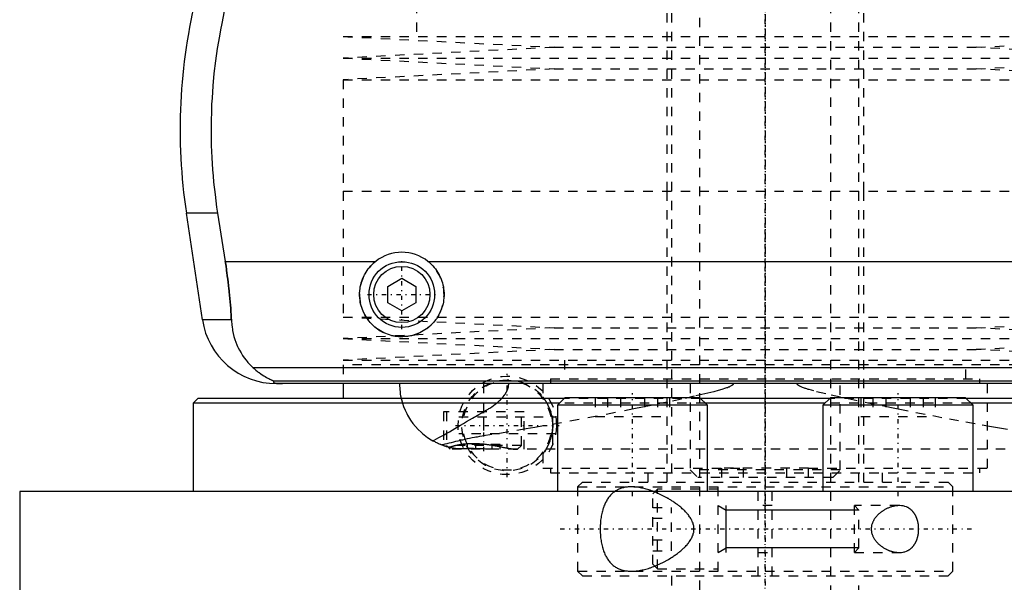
# Model space of a CAD drawing. Extents: x -90 to 90, y -319 to 827.
# Tile 3 of 9: x -80 to 25, y -21 to 39. Entities that reach past the tile are written whole.
import ezdxf

# ---------------------------------------------------------------- set-up
doc = ezdxf.new("R2010")
doc.units = 0
doc.linetypes.add('CENTER', pattern=[1.5, 0.45, -0.5, 0.05, -0.5])
doc.linetypes.add('DASHED', pattern=[2, 1, -1])
for name, color, linetype in [('AM_0', 7, 'CONTINUOUS'), ('AM_10', 7, 'CONTINUOUS'), ('AM_3', 7, 'DASHED'), ('AM_7', 7, 'CENTER')]:
    doc.layers.add(name, color=color, linetype=linetype)

msp = doc.modelspace()

# ---------------------------------------------------------------- linework, layer by layer
at = {"layer": 'AM_0', "color": 7, "linetype": 'CONTINUOUS'}
for p, q in [((-58.39, 18.16), (-61.72, 18.16)), ((-60.02, 6.81), (-61.72, 18.16)), ((-58.39, 18.16), (-57.58, 13.03)), ((-57.58, 13.03), (-41.54, 13.03)), ((-35.96, 13.03), (35.96, 13.03)), ((-40.25, 10.37), (-38.75, 11.23)), ((-38.75, 11.23), (-37.25, 10.37)), ((-40.25, 8.63), (-40.25, 10.37)), ((-37.25, 10.37), (-37.25, 8.63)), ((-38.75, 7.77), (-40.25, 8.63)), ((-37.25, 8.63), (-38.75, 7.77)), ((-56.93, 6.81), (-60.02, 6.81)), ((54.6, 1.69), (-54.6, 1.69)), ((52.38, 0.25), (-52.38, 0.25)), ((52.11, 0), (-52.11, 0)), ((-45, 0), (-45, -1.58)), ((-60.5, -1.58), (-61, -2.08)), ((-61, -2.08), (-61, -11.5)), ((-21.94, -2.08), (-61, -2.08)), ((-21.44, -1.58), (-60.5, -1.58)), ((-21.36, -1.5), (-22.16, -2.3)), ((-6.96, -1.5), (-21.36, -1.5)), ((-6.16, -2.3), (-6.96, -1.5)), ((6.88, -1.58), (-6.88, -1.58)), ((6.38, -2.08), (-6.38, -2.08)), ((6.96, -1.5), (6.16, -2.3)), ((21.36, -1.5), (6.96, -1.5)), ((22.16, -2.3), (21.36, -1.5)), ((60.5, -1.58), (21.44, -1.58)), ((61, -2.08), (21.94, -2.08)), ((-22.16, -2.3), (-22.16, -11.5)), ((-6.16, -2.3), (-22.16, -2.3)), ((-6.16, -11.5), (-6.16, -2.3)), ((6.16, -2.3), (6.16, -11.5)), ((22.16, -2.3), (6.16, -2.3)), ((22.16, -11.5), (22.16, -2.3)), ((-79.5, -11.5), (-79.5, -28.2)), ((79.5, -11.5), (-79.5, -11.5))]:
    msp.add_line(p, q, dxfattribs=at)
for points in [[(-57.2, 41.62, 0), (-57.37, 40.98, 0), (-57.68, 39.69, 0), (-57.96, 38.38, 0), (-58.09, 37.72, 0), (-58.21, 37.05, 0), (-58.43, 35.73, 0), (-58.62, 34.4, 0), (-58.78, 33.07, 0), (-58.9, 31.75, 0), (-58.99, 30.44, 0), (-59.03, 29.79, 0), (-59.06, 29.15, 0), (-59.09, 27.88, 0), (-59.09, 26.64, 0), (-59.07, 25.38, 0), (-59.02, 24.1, 0), (-58.94, 22.8, 0), (-58.88, 22.14, 0), (-58.82, 21.48, 0), (-58.67, 20.16, 0), (-58.5, 18.82, 0), (-58.39, 18.16, 0)], [(-57.58, 13.03, 0), (-57.55, 12.86, 0), (-57.5, 12.52, 0), (-57.45, 12.18, 0), (-57.43, 12.01, 0), (-57.4, 11.84, 0), (-57.36, 11.5, 0), (-57.31, 11.15, 0), (-57.27, 10.81, 0), (-57.23, 10.46, 0), (-57.19, 10.12, 0), (-57.17, 9.94, 0), (-57.15, 9.77, 0), (-57.12, 9.42, 0), (-57.09, 9.07, 0), (-57.06, 8.72, 0), (-57.03, 8.37, 0), (-57, 8.03, 0), (-56.99, 7.85, 0), (-56.98, 7.68, 0), (-56.96, 7.33, 0), (-56.94, 6.99, 0), (-56.93, 6.81, 0)], [(-35.96, 13.03, 0), (-35.88, 12.97, 0), (-35.73, 12.83, 0), (-35.58, 12.69, 0), (-35.51, 12.62, 0), (-35.44, 12.55, 0), (-35.3, 12.39, 0), (-35.17, 12.23, 0), (-35.05, 12.06, 0), (-34.93, 11.89, 0), (-34.83, 11.7, 0), (-34.78, 11.61, 0), (-34.73, 11.52, 0), (-34.64, 11.32, 0), (-34.55, 11.13, 0), (-34.48, 10.93, 0), (-34.42, 10.73, 0), (-34.37, 10.52, 0), (-34.35, 10.42, 0), (-34.32, 10.32, 0), (-34.29, 10.11, 0), (-34.27, 9.91, 0), (-34.26, 9.81, 0), (-34.25, 9.71, 0), (-34.25, 9.51, 0), (-34.25, 9.31, 0), (-34.26, 9.21, 0), (-34.27, 9.11, 0), (-34.29, 8.91, 0), (-34.32, 8.7, 0), (-34.36, 8.5, 0), (-34.41, 8.3, 0), (-34.47, 8.1, 0), (-34.51, 8.01, 0), (-34.54, 7.91, 0), (-34.62, 7.72, 0), (-34.7, 7.53, 0), (-34.8, 7.34, 0), (-34.9, 7.17, 0), (-35.01, 6.99, 0), (-35.07, 6.91, 0), (-35.13, 6.83, 0), (-35.25, 6.67, 0), (-35.38, 6.52, 0), (-35.52, 6.37, 0), (-35.66, 6.23, 0), (-35.8, 6.1, 0), (-35.88, 6.03, 0), (-35.96, 5.97, 0), (-36.12, 5.85, 0), (-36.29, 5.73, 0), (-36.47, 5.62, 0), (-36.65, 5.52, 0), (-36.83, 5.43, 0), (-36.93, 5.38, 0), (-37.03, 5.34, 0), (-37.22, 5.27, 0), (-37.42, 5.2, 0), (-37.63, 5.14, 0), (-37.83, 5.1, 0), (-38.04, 5.06, 0), (-38.14, 5.04, 0), (-38.24, 5.03, 0), (-38.45, 5.01, 0), (-38.65, 5, 0), (-38.75, 5, 0), (-38.85, 5, 0), (-39.05, 5.01, 0), (-39.26, 5.03, 0), (-39.36, 5.04, 0), (-39.46, 5.06, 0), (-39.67, 5.1, 0), (-39.87, 5.14, 0), (-40.08, 5.2, 0), (-40.28, 5.27, 0), (-40.47, 5.34, 0), (-40.57, 5.38, 0), (-40.67, 5.43, 0), (-40.85, 5.52, 0), (-41.03, 5.62, 0), (-41.21, 5.73, 0), (-41.38, 5.85, 0), (-41.54, 5.97, 0), (-41.62, 6.03, 0), (-41.7, 6.1, 0), (-41.84, 6.23, 0), (-41.98, 6.37, 0), (-42.12, 6.52, 0), (-42.25, 6.67, 0), (-42.37, 6.83, 0), (-42.43, 6.91, 0), (-42.49, 6.99, 0), (-42.6, 7.17, 0), (-42.7, 7.34, 0), (-42.8, 7.53, 0), (-42.88, 7.72, 0), (-42.96, 7.91, 0), (-42.99, 8.01, 0), (-43.03, 8.1, 0), (-43.09, 8.3, 0), (-43.14, 8.5, 0), (-43.18, 8.7, 0), (-43.21, 8.91, 0), (-43.23, 9.11, 0), (-43.24, 9.21, 0), (-43.25, 9.31, 0), (-43.25, 9.51, 0), (-43.25, 9.71, 0), (-43.24, 9.81, 0), (-43.23, 9.91, 0), (-43.21, 10.11, 0), (-43.18, 10.32, 0), (-43.15, 10.42, 0), (-43.13, 10.52, 0), (-43.08, 10.73, 0), (-43.02, 10.93, 0), (-42.95, 11.13, 0), (-42.86, 11.32, 0), (-42.77, 11.52, 0), (-42.72, 11.61, 0), (-42.67, 11.7, 0), (-42.57, 11.89, 0), (-42.45, 12.06, 0), (-42.33, 12.23, 0), (-42.2, 12.39, 0), (-42.06, 12.55, 0), (-41.99, 12.62, 0), (-41.92, 12.69, 0), (-41.77, 12.83, 0), (-41.62, 12.97, 0), (-41.54, 13.03, 0)], [(-56.93, 6.81, 0), (-56.92, 6.65, 0), (-56.89, 6.32, 0), (-56.85, 5.99, 0), (-56.82, 5.83, 0), (-56.8, 5.66, 0), (-56.73, 5.34, 0), (-56.65, 5.03, 0), (-56.55, 4.72, 0), (-56.45, 4.42, 0), (-56.33, 4.12, 0), (-56.27, 3.97, 0), (-56.2, 3.83, 0), (-56.06, 3.55, 0), (-55.9, 3.27, 0), (-55.73, 3, 0), (-55.55, 2.74, 0), (-55.36, 2.49, 0), (-55.26, 2.37, 0), (-55.16, 2.25, 0), (-54.94, 2.02, 0), (-54.72, 1.8, 0), (-54.6, 1.69, 0)], [(-54.6, 1.69, 0), (-54.51, 1.61, 0), (-54.32, 1.45, 0), (-54.14, 1.31, 0), (-54.06, 1.24, 0), (-53.97, 1.17, 0), (-53.8, 1.05, 0), (-53.63, 0.94, 0), (-53.48, 0.84, 0), (-53.33, 0.75, 0), (-53.18, 0.67, 0), (-53.12, 0.63, 0), (-53.05, 0.59, 0), (-52.93, 0.53, 0), (-52.81, 0.48, 0), (-52.7, 0.42, 0), (-52.64, 0.4, 0), (-52.63, 0.39, 0), (-52.61, 0.38, 0), (-52.6, 0.38, 0), (-52.6, 0.37, 0), (-52.58, 0.37, 0), (-52.57, 0.36, 0), (-52.55, 0.35, 0), (-52.54, 0.35, 0), (-52.52, 0.34, 0), (-52.52, 0.34, 0), (-52.51, 0.33, 0), (-52.5, 0.33, 0), (-52.48, 0.32, 0), (-52.48, 0.32, 0), (-52.47, 0.32, 0), (-52.46, 0.31, 0), (-52.45, 0.31, 0), (-52.44, 0.3, 0), (-52.44, 0.3, 0), (-52.43, 0.3, 0), (-52.42, 0.29, 0), (-52.41, 0.29, 0), (-52.4, 0.28, 0), (-52.4, 0.28, 0), (-52.39, 0.28, 0), (-52.39, 0.28, 0), (-52.39, 0.27, 0), (-52.38, 0.27, 0), (-52.38, 0.27, 0), (-52.38, 0.26, 0), (-52.38, 0.26, 0), (-52.38, 0.26, 0), (-52.38, 0.26, 0), (-52.38, 0.26, 0), (-52.38, 0.25, 0), (-52.38, 0.25, 0)], [(-52.38, 0.25, 0), (-52.39, 0.25, 0), (-52.41, 0.23, 0), (-52.43, 0.22, 0), (-52.44, 0.21, 0), (-52.44, 0.2, 0), (-52.45, 0.19, 0), (-52.45, 0.17, 0), (-52.45, 0.16, 0), (-52.45, 0.14, 0), (-52.43, 0.13, 0), (-52.42, 0.12, 0), (-52.41, 0.11, 0), (-52.39, 0.1, 0), (-52.35, 0.08, 0), (-52.3, 0.07, 0), (-52.23, 0.05, 0), (-52.19, 0.04, 0), (-52.17, 0.04, 0), (-52.16, 0.04, 0), (-52.15, 0.04, 0), (-52.15, 0.04, 0), (-52.13, 0.04, 0), (-52.11, 0.03, 0), (-52.1, 0.03, 0), (-52.1, 0.03, 0), (-52.08, 0.03, 0), (-52.06, 0.03, 0), (-52.05, 0.03, 0), (-52.04, 0.02, 0), (-52.01, 0.02, 0), (-51.99, 0.02, 0), (-51.96, 0.02, 0), (-51.93, 0.01, 0), (-51.91, 0.01, 0), (-51.89, 0.01, 0), (-51.87, 0.01, 0), (-51.84, 0.01, 0), (-51.82, 0.01, 0), (-51.82, 0.01, 0), (-51.81, 0.01, 0), (-51.81, 0.01, 0), (-51.8, 0.01, 0), (-51.8, 0.01, 0), (-51.79, 0.01, 0), (-51.78, 0.01, 0), (-51.78, 0.01, 0), (-51.77, 0.01, 0), (-51.77, 0.01, 0), (-51.76, 0.01, 0), (-51.76, 0, 0), (-51.75, 0, 0), (-51.74, 0, 0), (-51.73, 0, 0), (-51.73, 0, 0), (-51.72, 0, 0), (-51.72, 0, 0), (-51.71, 0, 0), (-51.7, 0, 0), (-51.7, 0, 0), (-51.69, 0, 0), (-51.68, 0, 0), (-51.68, 0, 0), (-51.67, 0, 0), (-51.67, 0, 0), (-51.66, 0, 0), (-51.65, 0, 0), (-51.65, 0, 0), (-51.64, 0, 0), (-51.63, 0, 0), (-51.63, 0, 0), (-51.62, 0, 0), (-51.61, 0, 0), (-51.6, 0, 0), (-51.6, 0, 0), (-51.59, 0, 0), (-51.58, 0, 0), (-51.57, 0, 0), (-51.57, 0, 0), (-51.56, 0, 0), (-51.55, 0, 0), (-51.54, 0, 0), (-51.53, 0, 0), (-51.53, 0, 0), (-51.52, 0, 0), (-51.52, 0, 0), (-51.51, 0, 0), (-51.5, 0, 0), (-51.49, 0, 0)]]:
    msp.add_polyline3d(points, dxfattribs=at)
for radius in [3.5, 3]:
    msp.add_circle((-38.75, 9.5), radius, dxfattribs=at)
for centre, radius, start, end in [((-2.39, 27.06), 60, 165.9622, 188.533), ((-38.75, 9.5), 4.5, 51.7104, 128.2896), ((-52.11, 8), 8, 188.533, 270)]:
    msp.add_arc(centre, radius, start, end, dxfattribs=at)
at = {"layer": 'AM_10', "color": 7, "linetype": 'CONTINUOUS'}
for p, q in [((-5, -13), (-4.15, -13.49)), ((-4.15, -18), (-4.15, -13)), ((10, -13.49), (-4.15, -13.49)), ((-5, -18), (-4.15, -17.51)), ((10, -17.51), (-4.15, -17.51))]:
    msp.add_line(p, q, dxfattribs=at)
at = {"layer": 'AM_3', "color": 6, "linetype": 'DASHED'}
for p, q in [((-7, 479), (-7, -50.5)), ((7, -50.5), (7, 479)), ((-10, 463.5), (-10, -10.5)), ((10, -10.5), (10, 463.5)), ((-10.5, 51.5), (-10.5, 20.5)), ((10.5, 20.5), (10.5, 51.5)), ((-37.17, 40.5), (-37.17, 37)), ((-45, 37), (-22.5, 35.85)), ((-45, 37), (45, 37)), ((22.5, 35.85), (45, 37)), ((-22.5, 35.85), (-45, 34.7)), ((-22.5, 35.85), (22.5, 35.85)), ((45, 34.7), (22.5, 35.85)), ((-45, 34.7), (-22.5, 33.55)), ((-45, 34.7), (45, 34.7)), ((22.5, 33.55), (45, 34.7)), ((-22.5, 33.55), (-45, 32.4)), ((-22.5, 33.55), (22.5, 33.55)), ((45, 32.4), (22.5, 33.55)), ((-45, 32.4), (-45, 20.5)), ((-45, 32.4), (45, 32.4)), ((-45, 20.5), (45, 20.5)), ((-45, 20.5), (-45, 7.1)), ((-45, 20.5), (0, 20.5)), ((-10.5, 20.5), (-10.5, -10.5)), ((10.5, -10.5), (10.5, 20.5)), ((-45, 7.1), (-22.5, 5.95)), ((-45, 7.1), (45, 7.1)), ((22.5, 5.95), (45, 7.1)), ((-22.5, 5.95), (-45, 4.8)), ((-22.5, 5.95), (22.5, 5.95)), ((45, 4.8), (22.5, 5.95)), ((-45, 4.8), (-22.5, 3.65)), ((-45, 4.8), (45, 4.8)), ((22.5, 3.65), (45, 4.8)), ((-22.5, 3.65), (-45, 2.5)), ((-22.5, 3.65), (22.5, 3.65)), ((45, 2.5), (22.5, 3.65)), ((-45, 2.5), (45, 2.5)), ((-21.4, 2.5), (-21.4, 0.5)), ((21.4, 0.5), (21.4, 2.5)), ((45, 2), (-45, 2)), ((-45, 2), (-45, 0)), ((45, 2), (-45, 2)), ((-30.04, 0), (-30.04, -5.57)), ((-23.7, 0), (-23.7, -1.44)), ((-22.9, 0.5), (-22.9, 0)), ((-22.9, 0.5), (22.9, 0.5)), ((-8, 0), (-8, -9.2)), ((8, -9.2), (8, 0)), ((22.9, 0), (22.9, 0.5)), ((23.7, -9), (23.7, 0)), ((-6.38, -2.08), (-21.94, -2.08)), ((-6.88, -1.58), (-21.44, -1.58)), ((-18.12, -1.5), (-18.12, -3.5)), ((-16.83, -1.5), (-16.83, -3.5)), ((-15.44, -1.5), (-15.44, -3.5)), ((-12.87, -1.5), (-12.87, -3.5)), ((-11.48, -1.5), (-11.48, -3.5)), ((-10.19, -1.5), (-10.19, -3.5)), ((21.94, -2.08), (6.38, -2.08)), ((21.44, -1.58), (6.88, -1.58)), ((10.19, -1.5), (10.19, -3.5)), ((11.48, -1.5), (11.48, -3.5)), ((12.87, -1.5), (12.87, -3.5)), ((15.44, -1.5), (15.44, -3.5)), ((16.83, -1.5), (16.83, -3.5)), ((18.12, -1.5), (18.12, -3.5)), ((-34.3, -3), (-34.3, -6.61)), ((-25.7, -3), (-34.3, -3)), ((-34, -3), (-34, -6.6)), ((-26, -6.6), (-26, -3)), ((-25.7, -7), (-25.7, -3)), ((-22.64, -6.44), (-22.64, -2.46)), ((-32.67, -3.55), (-22.33, -3.55)), ((-18.12, -3.5), (-10.19, -3.5)), ((10.19, -3.5), (18.12, -3.5)), ((-22.33, -5.35), (-32.67, -5.35)), ((-34, -6.6), (-33.6, -7)), ((-26, -6.6), (-34, -6.6)), ((-33.72, -6.78), (-33.85, -6.75)), ((33.6, -7), (-33.6, -7)), ((-31.73, -7), (-31.73, -6.5)), ((-28.27, -6.5), (-31.73, -6.5)), ((-30.87, -7), (-30.87, -6.5)), ((-29.13, -7), (-29.13, -6.5)), ((-28.27, -7), (-28.27, -6.5)), ((-26.4, -7), (-26, -6.6)), ((-23.7, -7.46), (-23.7, -9)), ((-23.7, -9), (-2.31, -9)), ((-22.9, -9), (-22.9, -9.5)), ((-8, -9.2), (-7.2, -10)), ((8, -9.2), (-8, -9.2)), ((-4.62, -10), (-4.62, -9)), ((4.62, -9), (-4.62, -9)), ((-2.31, -10), (-2.31, -9)), ((2.31, -10), (2.31, -9)), ((4.62, -9), (23.7, -9)), ((4.62, -10), (4.62, -9)), ((7.2, -10), (8, -9.2)), ((22.9, -9.5), (22.9, -9)), ((-22.9, -9.5), (22.9, -9.5)), ((-12.5, -9.5), (-12.5, -10.5)), ((7.2, -10), (-7.2, -10)), ((12.5, -10.5), (12.5, -9.5)), ((-19.5, -10.5), (-20, -11)), ((-20, -11), (-20, -20)), ((-20, -11), (20, -11)), ((-19.5, -10.5), (19.5, -10.5)), ((-11.5, -11.25), (-12, -11.75)), ((-11.8, -11.55), (-11.92, -11.5)), ((-5, -11.25), (-11.5, -11.25)), ((-11.5, -19.75), (-11.5, -11.25)), ((-5, -20), (-5, -11)), ((-0.75, -20.5), (-0.75, -10.5)), ((0.75, -20.5), (0.75, -10.5)), ((20, -11), (19.5, -10.5)), ((20, -20), (20, -11)), ((-12, -19.25), (-12, -11.75)), ((-12, -13.19), (-10, -13.19)), ((-10, -17.81), (-10, -13.19)), ((0.75, -13), (-0.75, -13)), ((14.28, -13), (9.51, -13)), ((10, -13.49), (9.51, -13)), ((9.51, -18), (9.51, -13)), ((10, -17.51), (10, -13.49)), ((-12, -14.35), (-10, -14.35)), ((-12, -16.65), (-10, -16.65)), ((-12, -17.81), (-10, -17.81)), ((9.51, -18), (10, -17.51)), ((-0.75, -18), (0.75, -18)), ((9.51, -18), (14.28, -18)), ((-12, -19.25), (-11.5, -19.75)), ((-11.5, -19.75), (-5, -19.75)), ((-20, -20), (-19.5, -20.5)), ((-20, -20), (20, -20)), ((-19.5, -20.5), (19.5, -20.5)), ((-10, -20.5), (-10, -50.5)), ((10, -50.5), (10, -20.5)), ((19.5, -20.5), (20, -20))]:
    msp.add_line(p, q, dxfattribs=at)
for points in [[(-56.93, 6.81, 0), (-56.94, 6.99, 0), (-56.96, 7.33, 0), (-56.98, 7.68, 0), (-56.99, 7.85, 0), (-57, 8.03, 0), (-57.03, 8.37, 0), (-57.06, 8.72, 0), (-57.09, 9.07, 0), (-57.12, 9.42, 0), (-57.15, 9.77, 0), (-57.17, 9.94, 0), (-57.19, 10.12, 0), (-57.23, 10.46, 0), (-57.27, 10.81, 0), (-57.31, 11.15, 0), (-57.36, 11.5, 0), (-57.4, 11.84, 0), (-57.43, 12.01, 0), (-57.45, 12.18, 0), (-57.5, 12.52, 0), (-57.55, 12.86, 0), (-57.58, 13.03, 0)], [(-39, 0, 0), (-39, -0.18, 0), (-38.98, -0.56, 0), (-38.94, -0.93, 0), (-38.91, -1.12, 0), (-38.88, -1.31, 0), (-38.79, -1.69, 0), (-38.69, -2.07, 0), (-38.56, -2.45, 0), (-38.41, -2.82, 0), (-38.23, -3.19, 0), (-38.14, -3.37, 0), (-38.03, -3.55, 0), (-37.81, -3.9, 0), (-37.57, -4.24, 0), (-37.3, -4.57, 0), (-37.01, -4.89, 0), (-36.7, -5.19, 0), (-36.53, -5.33, 0), (-36.36, -5.47, 0), (-36.01, -5.74, 0), (-35.63, -5.98, 0), (-35.44, -6.1, 0)], [(-3.41, 0, 0), (-3.41, 0, 0), (-3.41, 0, 0), (-3.41, -0.01, 0), (-3.41, -0.01, 0), (-3.41, -0.01, 0), (-3.41, -0.01, 0), (-3.41, -0.01, 0), (-3.41, -0.01, 0), (-3.41, -0.02, 0), (-3.42, -0.02, 0), (-3.42, -0.02, 0), (-3.42, -0.02, 0), (-3.42, -0.02, 0), (-3.42, -0.02, 0), (-3.42, -0.03, 0), (-3.42, -0.03, 0), (-3.42, -0.03, 0), (-3.42, -0.03, 0), (-3.42, -0.03, 0), (-3.42, -0.03, 0), (-3.42, -0.04, 0), (-3.42, -0.04, 0), (-3.42, -0.04, 0), (-3.42, -0.04, 0), (-3.42, -0.04, 0), (-3.42, -0.04, 0), (-3.42, -0.04, 0), (-3.42, -0.04, 0), (-3.42, -0.05, 0), (-3.42, -0.05, 0), (-3.42, -0.05, 0), (-3.42, -0.05, 0), (-3.42, -0.05, 0), (-3.42, -0.05, 0), (-3.43, -0.06, 0), (-3.43, -0.06, 0), (-3.43, -0.06, 0), (-3.43, -0.08, 0), (-3.44, -0.09, 0), (-3.45, -0.1, 0), (-3.45, -0.1, 0), (-3.46, -0.11, 0), (-3.46, -0.12, 0), (-3.47, -0.13, 0), (-3.48, -0.13, 0), (-3.49, -0.14, 0), (-3.5, -0.15, 0), (-3.5, -0.16, 0), (-3.51, -0.16, 0), (-3.52, -0.17, 0), (-3.53, -0.18, 0), (-3.53, -0.18, 0), (-3.54, -0.19, 0), (-3.55, -0.19, 0), (-3.56, -0.2, 0), (-3.56, -0.2, 0), (-3.57, -0.21, 0), (-3.58, -0.21, 0), (-3.59, -0.22, 0), (-3.63, -0.24, 0), (-3.7, -0.28, 0), (-3.77, -0.32, 0), (-3.85, -0.36, 0), (-3.94, -0.39, 0), (-3.98, -0.41, 0), (-4.03, -0.43, 0), (-4.12, -0.46, 0), (-4.23, -0.5, 0), (-4.63, -0.63, 0), (-5.03, -0.74, 0), (-5.47, -0.86, 0), (-6.44, -1.09, 0), (-7.57, -1.35, 0), (-8.91, -1.65, 0), (-10.45, -1.97, 0), (-12.16, -2.32, 0), (-13.07, -2.51, 0), (-14.02, -2.7, 0), (-15.98, -3.08, 0), (-17.92, -3.46, 0), (-19.84, -3.82, 0), (-21.74, -4.17, 0), (-23.63, -4.51, 0), (-24.56, -4.67, 0), (-25.49, -4.83, 0), (-27.33, -5.14, 0), (-29.15, -5.43, 0), (-30.04, -5.57, 0)], [(-30.04, -3.01, 0), (-29.95, -2.95, 0), (-29.75, -2.84, 0), (-29.56, -2.72, 0), (-29.46, -2.66, 0), (-29.36, -2.6, 0), (-29.16, -2.46, 0), (-28.97, -2.33, 0), (-28.78, -2.18, 0), (-28.59, -2.04, 0), (-28.41, -1.88, 0), (-28.33, -1.8, 0), (-28.24, -1.72, 0), (-28.08, -1.56, 0), (-27.93, -1.39, 0), (-27.84, -1.28, 0), (-27.82, -1.25, 0), (-27.8, -1.22, 0), (-27.79, -1.2, 0), (-27.77, -1.19, 0), (-27.75, -1.16, 0), (-27.73, -1.12, 0), (-27.71, -1.09, 0), (-27.69, -1.06, 0), (-27.67, -1.02, 0), (-27.66, -1.01, 0), (-27.65, -0.99, 0), (-27.63, -0.96, 0), (-27.61, -0.92, 0), (-27.59, -0.89, 0), (-27.57, -0.85, 0), (-27.55, -0.82, 0), (-27.54, -0.8, 0), (-27.54, -0.78, 0), (-27.52, -0.75, 0), (-27.5, -0.71, 0), (-27.5, -0.69, 0), (-27.49, -0.68, 0), (-27.47, -0.64, 0), (-27.46, -0.6, 0), (-27.45, -0.58, 0), (-27.45, -0.56, 0), (-27.43, -0.53, 0), (-27.42, -0.49, 0), (-27.41, -0.45, 0), (-27.4, -0.41, 0), (-27.39, -0.37, 0), (-27.39, -0.35, 0), (-27.38, -0.34, 0), (-27.38, -0.3, 0), (-27.37, -0.26, 0), (-27.36, -0.22, 0), (-27.36, -0.18, 0), (-27.36, -0.14, 0), (-27.35, -0.12, 0), (-27.35, -0.1, 0), (-27.35, -0.06, 0), (-27.35, -0.02, 0), (-27.35, 0, 0)], [(25.84, -4.89, 0), (24.98, -4.75, 0), (24.12, -4.6, 0), (22.38, -4.29, 0), (20.62, -3.97, 0), (18.85, -3.63, 0), (17.06, -3.29, 0), (15.26, -2.94, 0), (14.36, -2.76, 0), (13.45, -2.58, 0), (11.63, -2.21, 0), (9.81, -1.84, 0), (8.01, -1.45, 0), (6.45, -1.1, 0), (5.17, -0.78, 0), (4.67, -0.64, 0), (4.59, -0.62, 0), (4.45, -0.57, 0), (4.32, -0.53, 0), (4.26, -0.51, 0), (4.2, -0.49, 0), (4.09, -0.45, 0), (3.99, -0.42, 0), (3.9, -0.38, 0), (3.82, -0.34, 0), (3.75, -0.31, 0), (3.72, -0.29, 0), (3.68, -0.28, 0), (3.63, -0.25, 0), (3.58, -0.21, 0), (3.55, -0.2, 0), (3.54, -0.19, 0), (3.54, -0.19, 0), (3.53, -0.18, 0), (3.53, -0.18, 0), (3.52, -0.18, 0), (3.52, -0.17, 0), (3.51, -0.16, 0), (3.51, -0.16, 0), (3.5, -0.15, 0), (3.5, -0.15, 0), (3.49, -0.15, 0), (3.49, -0.14, 0), (3.48, -0.14, 0), (3.48, -0.13, 0), (3.47, -0.13, 0), (3.47, -0.12, 0), (3.47, -0.12, 0), (3.47, -0.12, 0), (3.46, -0.11, 0), (3.46, -0.11, 0), (3.45, -0.11, 0), (3.45, -0.1, 0), (3.45, -0.1, 0), (3.45, -0.09, 0), (3.44, -0.09, 0), (3.44, -0.09, 0), (3.44, -0.08, 0), (3.44, -0.08, 0), (3.43, -0.07, 0), (3.43, -0.06, 0), (3.43, -0.06, 0), (3.43, -0.06, 0), (3.42, -0.05, 0), (3.42, -0.05, 0), (3.42, -0.04, 0), (3.42, -0.03, 0), (3.42, -0.03, 0), (3.42, -0.02, 0), (3.42, -0.02, 0), (3.42, -0.02, 0), (3.41, -0.01, 0), (3.41, 0, 0), (3.41, 0, 0)], [(-23.7, -7.46, 0), (-23.7, -7.46, 0), (-23.66, -7.41, 0), (-23.62, -7.36, 0), (-23.61, -7.34, 0), (-23.59, -7.32, 0), (-23.59, -7.31, 0), (-23.58, -7.3, 0), (-23.56, -7.28, 0), (-23.54, -7.26, 0), (-23.54, -7.24, 0), (-23.53, -7.23, 0), (-23.51, -7.2, 0), (-23.49, -7.17, 0), (-23.48, -7.16, 0), (-23.47, -7.14, 0), (-23.44, -7.11, 0), (-23.42, -7.07, 0), (-23.4, -7.04, 0), (-23.37, -7, 0), (-23.35, -6.96, 0), (-23.34, -6.94, 0), (-23.32, -6.91, 0), (-23.3, -6.87, 0), (-23.27, -6.82, 0), (-23.24, -6.77, 0), (-23.21, -6.72, 0), (-23.18, -6.66, 0), (-23.17, -6.64, 0), (-23.16, -6.61, 0), (-23.13, -6.55, 0), (-23.1, -6.48, 0), (-23.07, -6.42, 0), (-23.04, -6.35, 0), (-23.01, -6.27, 0), (-22.99, -6.24, 0), (-22.98, -6.2, 0), (-22.95, -6.12, 0), (-22.92, -6.03, 0), (-22.89, -5.94, 0), (-22.86, -5.85, 0), (-22.83, -5.75, 0), (-22.81, -5.69, 0), (-22.8, -5.64, 0), (-22.77, -5.52, 0), (-22.75, -5.45, 0), (-22.75, -5.43, 0), (-22.74, -5.4, 0), (-22.74, -5.39, 0), (-22.74, -5.38, 0), (-22.74, -5.36, 0), (-22.73, -5.34, 0), (-22.73, -5.32, 0), (-22.72, -5.29, 0), (-22.72, -5.27, 0), (-22.72, -5.26, 0), (-22.72, -5.25, 0), (-22.71, -5.23, 0), (-22.71, -5.2, 0), (-22.71, -5.18, 0), (-22.7, -5.16, 0), (-22.7, -5.13, 0), (-22.7, -5.12, 0), (-22.69, -5.11, 0), (-22.69, -5.08, 0), (-22.69, -5.06, 0), (-22.69, -5.04, 0), (-22.68, -5.01, 0), (-22.68, -4.99, 0), (-22.68, -4.98, 0), (-22.68, -4.96, 0), (-22.67, -4.94, 0), (-22.67, -4.91, 0), (-22.67, -4.9, 0), (-22.67, -4.89, 0), (-22.67, -4.86, 0), (-22.67, -4.84, 0), (-22.66, -4.83, 0), (-22.66, -4.81, 0), (-22.66, -4.79, 0), (-22.66, -4.76, 0), (-22.66, -4.74, 0), (-22.66, -4.71, 0), (-22.66, -4.69, 0), (-22.66, -4.68, 0), (-22.65, -4.66, 0), (-22.65, -4.64, 0), (-22.65, -4.61, 0), (-22.65, -4.59, 0), (-22.65, -4.56, 0), (-22.65, -4.54, 0), (-22.65, -4.53, 0), (-22.65, -4.51, 0), (-22.65, -4.49, 0), (-22.65, -4.46, 0), (-22.65, -4.45, 0), (-22.65, -4.44, 0), (-22.65, -4.41, 0), (-22.65, -4.39, 0), (-22.65, -4.37, 0), (-22.65, -4.36, 0), (-22.65, -4.34, 0), (-22.65, -4.31, 0), (-22.65, -4.29, 0), (-22.65, -4.26, 0), (-22.65, -4.24, 0), (-22.66, -4.22, 0), (-22.66, -4.21, 0), (-22.66, -4.19, 0), (-22.66, -4.16, 0), (-22.66, -4.14, 0), (-22.66, -4.11, 0), (-22.66, -4.09, 0), (-22.66, -4.07, 0), (-22.67, -4.06, 0), (-22.67, -4.04, 0), (-22.67, -4.01, 0), (-22.67, -4, 0), (-22.67, -3.99, 0), (-22.67, -3.96, 0), (-22.68, -3.94, 0), (-22.68, -3.92, 0), (-22.68, -3.91, 0), (-22.68, -3.89, 0), (-22.69, -3.86, 0), (-22.69, -3.84, 0), (-22.69, -3.82, 0), (-22.69, -3.79, 0), (-22.7, -3.78, 0), (-22.7, -3.77, 0), (-22.7, -3.74, 0), (-22.71, -3.72, 0), (-22.71, -3.7, 0), (-22.71, -3.67, 0), (-22.72, -3.65, 0), (-22.72, -3.64, 0), (-22.72, -3.63, 0), (-22.72, -3.61, 0), (-22.73, -3.58, 0), (-22.73, -3.56, 0), (-22.74, -3.54, 0), (-22.74, -3.52, 0), (-22.74, -3.51, 0), (-22.74, -3.5, 0), (-22.75, -3.47, 0), (-22.75, -3.45, 0), (-22.77, -3.38, 0), (-22.8, -3.26, 0), (-22.81, -3.21, 0), (-22.83, -3.15, 0), (-22.86, -3.05, 0), (-22.89, -2.96, 0), (-22.92, -2.87, 0), (-22.95, -2.78, 0), (-22.98, -2.7, 0), (-22.99, -2.66, 0), (-23.01, -2.63, 0), (-23.04, -2.55, 0), (-23.07, -2.48, 0), (-23.1, -2.42, 0), (-23.13, -2.35, 0), (-23.16, -2.29, 0), (-23.17, -2.26, 0), (-23.18, -2.24, 0), (-23.21, -2.18, 0), (-23.24, -2.13, 0), (-23.27, -2.08, 0), (-23.3, -2.03, 0), (-23.32, -1.99, 0), (-23.34, -1.96, 0), (-23.35, -1.94, 0), (-23.37, -1.9, 0), (-23.4, -1.86, 0), (-23.42, -1.83, 0), (-23.44, -1.79, 0), (-23.47, -1.76, 0), (-23.48, -1.74, 0), (-23.49, -1.73, 0), (-23.51, -1.7, 0), (-23.53, -1.67, 0), (-23.54, -1.66, 0), (-23.54, -1.64, 0), (-23.56, -1.62, 0), (-23.58, -1.6, 0), (-23.59, -1.59, 0), (-23.59, -1.58, 0), (-23.61, -1.56, 0), (-23.62, -1.54, 0), (-23.66, -1.49, 0), (-23.7, -1.44, 0), (-23.7, -1.44, 0)], [(-35.44, -6.1, 0), (-35.31, -6.03, 0), (-35.05, -5.89, 0), (-34.79, -5.75, 0), (-34.65, -5.68, 0), (-34.52, -5.6, 0), (-34.24, -5.44, 0), (-33.96, -5.28, 0), (-33.67, -5.12, 0), (-33.38, -4.95, 0), (-33.09, -4.78, 0), (-32.93, -4.69, 0), (-32.78, -4.6, 0), (-32.48, -4.42, 0), (-32.17, -4.24, 0), (-31.85, -4.05, 0), (-31.53, -3.86, 0), (-31.21, -3.68, 0), (-31.04, -3.58, 0), (-30.88, -3.49, 0), (-30.55, -3.29, 0), (-30.21, -3.1, 0), (-30.04, -3.01, 0)], [(-33.72, -6.78, 0), (-33.77, -6.77, 0), (-33.87, -6.75, 0), (-33.97, -6.72, 0), (-34.02, -6.7, 0), (-34.06, -6.69, 0), (-34.16, -6.66, 0), (-34.26, -6.63, 0), (-34.35, -6.59, 0), (-34.45, -6.56, 0), (-34.55, -6.52, 0), (-34.59, -6.5, 0), (-34.64, -6.48, 0), (-34.74, -6.44, 0), (-34.83, -6.4, 0), (-34.93, -6.36, 0), (-35.02, -6.31, 0), (-35.11, -6.27, 0), (-35.16, -6.25, 0), (-35.21, -6.22, 0), (-35.3, -6.17, 0), (-35.39, -6.12, 0), (-35.44, -6.1, 0)], [(-30.04, -5.57, 0), (-30.18, -5.6, 0), (-30.46, -5.64, 0), (-30.73, -5.69, 0), (-30.86, -5.71, 0), (-31, -5.74, 0), (-31.26, -5.79, 0), (-31.52, -5.84, 0), (-31.78, -5.9, 0), (-32.03, -5.95, 0), (-32.29, -6.01, 0), (-32.41, -6.04, 0), (-32.53, -6.07, 0), (-32.78, -6.12, 0), (-33.02, -6.18, 0), (-33.25, -6.24, 0), (-33.49, -6.3, 0), (-33.71, -6.35, 0), (-33.83, -6.38, 0), (-33.94, -6.41, 0), (-34.16, -6.46, 0), (-34.38, -6.52, 0), (-34.48, -6.54, 0)], [(-33.85, -6.75, 0), (-33.87, -6.74, 0), (-33.92, -6.73, 0), (-33.97, -6.72, 0), (-33.99, -6.71, 0), (-34.01, -6.71, 0), (-34.05, -6.69, 0), (-34.08, -6.68, 0), (-34.12, -6.67, 0), (-34.15, -6.66, 0), (-34.18, -6.65, 0), (-34.19, -6.65, 0), (-34.2, -6.65, 0), (-34.22, -6.64, 0), (-34.24, -6.63, 0), (-34.26, -6.63, 0), (-34.27, -6.62, 0), (-34.28, -6.62, 0), (-34.29, -6.62, 0), (-34.29, -6.61, 0), (-34.3, -6.61, 0), (-34.3, -6.61, 0), (-34.3, -6.61, 0)], [(-33.72, -6.78, 0), (-33.7, -6.78, 0), (-33.66, -6.76, 0), (-33.62, -6.75, 0), (-33.59, -6.74, 0), (-33.57, -6.74, 0), (-33.53, -6.72, 0), (-33.48, -6.71, 0), (-33.43, -6.69, 0), (-33.38, -6.68, 0), (-33.33, -6.66, 0), (-33.31, -6.66, 0), (-33.28, -6.65, 0), (-33.23, -6.63, 0), (-33.18, -6.62, 0), (-33.12, -6.61, 0), (-33.07, -6.59, 0), (-33.01, -6.58, 0), (-32.98, -6.57, 0), (-32.95, -6.56, 0), (-32.89, -6.55, 0), (-32.83, -6.54, 0), (-32.8, -6.53, 0), (-32.77, -6.53, 0), (-32.71, -6.51, 0), (-32.64, -6.5, 0), (-32.61, -6.49, 0), (-32.58, -6.49, 0), (-32.51, -6.48, 0), (-32.45, -6.47, 0), (-32.38, -6.46, 0), (-32.31, -6.45, 0), (-32.24, -6.44, 0), (-32.21, -6.43, 0), (-32.17, -6.43, 0), (-32.1, -6.42, 0), (-32.03, -6.41, 0), (-31.96, -6.41, 0), (-31.89, -6.4, 0), (-31.82, -6.39, 0), (-31.78, -6.39, 0), (-31.74, -6.39, 0), (-31.67, -6.38, 0), (-31.59, -6.38, 0), (-31.52, -6.37, 0), (-31.44, -6.37, 0), (-31.36, -6.37, 0), (-31.32, -6.37, 0), (-31.28, -6.37, 0), (-31.2, -6.37, 0), (-31.13, -6.37, 0), (-31.05, -6.37, 0), (-30.97, -6.37, 0), (-30.89, -6.37, 0), (-30.85, -6.37, 0), (-30.81, -6.37, 0), (-30.73, -6.38, 0), (-30.65, -6.38, 0), (-30.57, -6.39, 0), (-30.49, -6.39, 0), (-30.41, -6.4, 0), (-30.37, -6.4, 0), (-30.33, -6.4, 0), (-30.24, -6.41, 0), (-30.16, -6.42, 0), (-30.12, -6.42, 0), (-30.08, -6.43, 0), (-30, -6.43, 0), (-29.92, -6.44, 0), (-29.88, -6.45, 0), (-29.84, -6.45, 0), (-29.76, -6.46, 0), (-29.68, -6.47, 0), (-29.6, -6.49, 0), (-29.52, -6.5, 0), (-29.44, -6.51, 0), (-29.4, -6.52, 0), (-29.36, -6.52, 0), (-29.28, -6.53, 0), (-29.2, -6.55, 0), (-29.12, -6.56, 0), (-29.04, -6.57, 0), (-28.96, -6.59, 0), (-28.92, -6.59, 0), (-28.88, -6.6, 0), (-28.8, -6.62, 0), (-28.73, -6.63, 0), (-28.65, -6.64, 0), (-28.57, -6.66, 0), (-28.5, -6.67, 0), (-28.46, -6.68, 0), (-28.42, -6.69, 0), (-28.35, -6.7, 0), (-28.28, -6.72, 0), (-28.2, -6.73, 0), (-28.13, -6.75, 0), (-28.06, -6.76, 0), (-28.02, -6.77, 0), (-27.99, -6.77, 0), (-27.91, -6.79, 0), (-27.84, -6.8, 0), (-27.78, -6.82, 0), (-27.71, -6.83, 0), (-27.64, -6.84, 0), (-27.61, -6.85, 0), (-27.57, -6.85, 0), (-27.51, -6.87, 0), (-27.44, -6.88, 0), (-27.41, -6.88, 0), (-27.38, -6.89, 0), (-27.31, -6.9, 0), (-27.25, -6.91, 0), (-27.22, -6.92, 0), (-27.19, -6.92, 0), (-27.13, -6.93, 0), (-27.07, -6.94, 0), (-27.01, -6.95, 0), (-26.95, -6.96, 0), (-26.89, -6.96, 0), (-26.87, -6.97, 0), (-26.84, -6.97, 0), (-26.78, -6.98, 0), (-26.73, -6.98, 0), (-26.68, -6.99, 0), (-26.63, -6.99, 0), (-26.58, -7, 0), (-26.55, -7, 0), (-26.53, -7, 0), (-26.48, -7, 0), (-26.43, -7, 0), (-26.41, -7, 0)], [(-32.73, -6.96, 0), (-32.76, -6.96, 0), (-32.82, -6.95, 0), (-32.89, -6.94, 0), (-32.92, -6.94, 0), (-32.95, -6.94, 0), (-33.01, -6.93, 0), (-33.07, -6.92, 0), (-33.13, -6.91, 0), (-33.19, -6.9, 0), (-33.24, -6.89, 0), (-33.27, -6.88, 0), (-33.3, -6.88, 0), (-33.35, -6.87, 0), (-33.41, -6.86, 0), (-33.46, -6.85, 0), (-33.51, -6.84, 0), (-33.56, -6.82, 0), (-33.58, -6.82, 0), (-33.61, -6.81, 0), (-33.66, -6.8, 0), (-33.7, -6.79, 0), (-33.72, -6.78, 0)], [(-31.73, -6.93, 0), (-31.76, -6.93, 0), (-31.82, -6.94, 0), (-31.88, -6.94, 0), (-31.91, -6.94, 0), (-31.94, -6.94, 0), (-32, -6.94, 0), (-32.05, -6.94, 0), (-32.11, -6.94, 0), (-32.17, -6.94, 0), (-32.22, -6.94, 0), (-32.25, -6.94, 0), (-32.28, -6.95, 0), (-32.33, -6.95, 0), (-32.39, -6.95, 0), (-32.44, -6.95, 0), (-32.49, -6.95, 0), (-32.55, -6.95, 0), (-32.57, -6.96, 0), (-32.6, -6.96, 0), (-32.65, -6.96, 0), (-32.7, -6.96, 0), (-32.72, -6.96, 0)], [(-28.49, -7, 0), (-28.58, -7, 0), (-28.75, -7, 0), (-28.93, -7, 0), (-29.02, -6.99, 0), (-29.11, -6.99, 0), (-29.29, -6.99, 0), (-29.48, -6.98, 0), (-29.66, -6.97, 0), (-29.84, -6.97, 0), (-30.03, -6.96, 0), (-30.12, -6.96, 0), (-30.21, -6.95, 0), (-30.4, -6.95, 0), (-30.58, -6.94, 0), (-30.76, -6.94, 0), (-30.94, -6.94, 0), (-31.12, -6.93, 0), (-31.21, -6.93, 0), (-31.3, -6.93, 0), (-31.48, -6.93, 0), (-31.65, -6.93, 0), (-31.73, -6.93, 0)], [(-14.28, -11, 0), (-14.33, -11, 0), (-14.43, -11, 0), (-14.53, -11.01, 0), (-14.58, -11.01, 0), (-14.63, -11.01, 0), (-14.73, -11.03, 0), (-14.83, -11.04, 0), (-14.93, -11.05, 0), (-15.03, -11.07, 0), (-15.13, -11.09, 0), (-15.18, -11.11, 0), (-15.23, -11.12, 0), (-15.32, -11.15, 0), (-15.42, -11.18, 0), (-15.51, -11.21, 0), (-15.6, -11.25, 0), (-15.69, -11.29, 0), (-15.74, -11.32, 0), (-15.78, -11.34, 0), (-15.87, -11.39, 0), (-15.96, -11.44, 0), (-16, -11.47, 0), (-16.04, -11.5, 0), (-16.12, -11.56, 0), (-16.2, -11.62, 0), (-16.24, -11.65, 0), (-16.28, -11.68, 0), (-16.36, -11.75, 0), (-16.43, -11.83, 0), (-16.5, -11.9, 0), (-16.57, -11.98, 0), (-16.64, -12.06, 0), (-16.67, -12.11, 0), (-16.71, -12.15, 0), (-16.77, -12.24, 0), (-16.83, -12.33, 0), (-16.89, -12.42, 0), (-16.94, -12.52, 0), (-17, -12.62, 0), (-17.02, -12.68, 0), (-17.05, -12.73, 0), (-17.1, -12.84, 0), (-17.15, -12.95, 0), (-17.2, -13.07, 0), (-17.24, -13.19, 0), (-17.28, -13.32, 0), (-17.3, -13.38, 0), (-17.32, -13.45, 0), (-17.36, -13.58, 0), (-17.39, -13.71, 0), (-17.43, -13.85, 0), (-17.46, -13.99, 0), (-17.48, -14.13, 0), (-17.49, -14.2, 0), (-17.51, -14.27, 0), (-17.53, -14.41, 0), (-17.55, -14.56, 0), (-17.56, -14.7, 0), (-17.57, -14.85, 0), (-17.58, -14.99, 0), (-17.59, -15.07, 0), (-17.59, -15.14, 0), (-17.6, -15.28, 0), (-17.6, -15.43, 0), (-17.6, -15.5, 0), (-17.6, -15.57, 0), (-17.6, -15.72, 0), (-17.59, -15.86, 0), (-17.59, -15.93, 0), (-17.58, -16.01, 0), (-17.57, -16.15, 0), (-17.56, -16.3, 0), (-17.55, -16.44, 0), (-17.53, -16.59, 0), (-17.51, -16.73, 0), (-17.49, -16.8, 0), (-17.48, -16.87, 0), (-17.46, -17.01, 0), (-17.43, -17.15, 0), (-17.39, -17.29, 0), (-17.36, -17.42, 0), (-17.32, -17.55, 0), (-17.3, -17.62, 0), (-17.28, -17.68, 0), (-17.24, -17.81, 0), (-17.2, -17.93, 0), (-17.15, -18.05, 0), (-17.1, -18.16, 0), (-17.05, -18.27, 0), (-17.02, -18.32, 0), (-17, -18.38, 0), (-16.94, -18.48, 0), (-16.89, -18.58, 0), (-16.83, -18.67, 0), (-16.77, -18.76, 0), (-16.71, -18.85, 0), (-16.67, -18.89, 0), (-16.64, -18.94, 0), (-16.57, -19.02, 0), (-16.5, -19.1, 0), (-16.43, -19.17, 0), (-16.36, -19.25, 0), (-16.28, -19.32, 0), (-16.24, -19.35, 0), (-16.2, -19.38, 0), (-16.12, -19.44, 0), (-16.04, -19.5, 0), (-16, -19.53, 0), (-15.96, -19.56, 0), (-15.87, -19.61, 0), (-15.78, -19.66, 0), (-15.74, -19.68, 0), (-15.69, -19.71, 0), (-15.6, -19.75, 0), (-15.51, -19.79, 0), (-15.42, -19.82, 0), (-15.32, -19.85, 0), (-15.23, -19.88, 0), (-15.18, -19.89, 0), (-15.13, -19.91, 0), (-15.03, -19.93, 0), (-14.93, -19.95, 0), (-14.83, -19.96, 0), (-14.73, -19.97, 0), (-14.63, -19.99, 0), (-14.58, -19.99, 0), (-14.53, -19.99, 0), (-14.43, -20, 0), (-14.33, -20, 0), (-14.28, -20, 0)], [(-11.92, -11.5, 0), (-11.99, -11.47, 0), (-12.13, -11.42, 0), (-12.27, -11.37, 0), (-12.33, -11.35, 0), (-12.4, -11.33, 0), (-12.54, -11.29, 0), (-12.68, -11.25, 0), (-12.81, -11.21, 0), (-12.95, -11.17, 0), (-13.08, -11.14, 0), (-13.15, -11.13, 0), (-13.22, -11.12, 0), (-13.35, -11.09, 0), (-13.48, -11.07, 0), (-13.61, -11.05, 0), (-13.73, -11.03, 0), (-13.86, -11.02, 0), (-13.92, -11.01, 0), (-13.98, -11.01, 0), (-14.1, -11, 0), (-14.22, -11, 0), (-14.28, -11, 0)], [(-11.8, -19.45, 0), (-11.5, -19.33, 0), (-10.91, -19.05, 0), (-10.33, -18.74, 0), (-10.05, -18.57, 0), (-10, -18.54, 0), (-9.91, -18.48, 0), (-9.82, -18.42, 0), (-9.78, -18.39, 0), (-9.73, -18.36, 0), (-9.64, -18.3, 0), (-9.55, -18.24, 0), (-9.46, -18.17, 0), (-9.37, -18.11, 0), (-9.28, -18.04, 0), (-9.23, -18, 0), (-9.19, -17.97, 0), (-9.1, -17.89, 0), (-9.01, -17.82, 0), (-8.92, -17.75, 0), (-8.84, -17.67, 0), (-8.75, -17.59, 0), (-8.71, -17.55, 0), (-8.66, -17.51, 0), (-8.58, -17.43, 0), (-8.5, -17.35, 0), (-8.42, -17.26, 0), (-8.34, -17.17, 0), (-8.27, -17.09, 0), (-8.23, -17.04, 0), (-8.19, -17, 0), (-8.13, -16.9, 0), (-8.06, -16.81, 0), (-8, -16.72, 0), (-7.94, -16.62, 0), (-7.88, -16.52, 0), (-7.85, -16.48, 0), (-7.83, -16.43, 0), (-7.78, -16.32, 0), (-7.74, -16.22, 0), (-7.7, -16.12, 0), (-7.67, -16.01, 0), (-7.64, -15.9, 0), (-7.63, -15.85, 0), (-7.62, -15.79, 0), (-7.61, -15.68, 0), (-7.6, -15.56, 0), (-7.6, -15.5, 0), (-7.6, -15.44, 0), (-7.61, -15.32, 0), (-7.62, -15.21, 0), (-7.63, -15.15, 0), (-7.64, -15.1, 0), (-7.67, -14.99, 0), (-7.7, -14.88, 0), (-7.74, -14.78, 0), (-7.78, -14.68, 0), (-7.83, -14.57, 0), (-7.85, -14.52, 0), (-7.88, -14.48, 0), (-7.94, -14.38, 0), (-8, -14.28, 0), (-8.06, -14.19, 0), (-8.13, -14.1, 0), (-8.19, -14, 0), (-8.23, -13.96, 0), (-8.27, -13.91, 0), (-8.34, -13.83, 0), (-8.42, -13.74, 0), (-8.5, -13.65, 0), (-8.58, -13.57, 0), (-8.66, -13.49, 0), (-8.71, -13.45, 0), (-8.75, -13.41, 0), (-8.84, -13.33, 0), (-8.92, -13.25, 0), (-9.01, -13.18, 0), (-9.1, -13.11, 0), (-9.19, -13.03, 0), (-9.23, -13, 0), (-9.28, -12.96, 0), (-9.37, -12.89, 0), (-9.46, -12.83, 0), (-9.55, -12.76, 0), (-9.64, -12.7, 0), (-9.73, -12.64, 0), (-9.78, -12.61, 0), (-9.82, -12.58, 0), (-9.91, -12.52, 0), (-10, -12.46, 0), (-10.05, -12.43, 0), (-10.1, -12.4, 0), (-10.19, -12.34, 0), (-10.29, -12.29, 0), (-10.33, -12.26, 0), (-10.38, -12.23, 0), (-10.48, -12.18, 0), (-10.57, -12.13, 0), (-10.91, -11.95, 0), (-11.5, -11.67, 0), (-11.8, -11.55, 0)], [(14.28, -13, 0), (14.25, -13, 0), (14.19, -13, 0), (14.12, -13.01, 0), (14.09, -13.01, 0), (14.06, -13.01, 0), (13.99, -13.02, 0), (13.93, -13.03, 0), (13.86, -13.04, 0), (13.79, -13.05, 0), (13.72, -13.06, 0), (13.69, -13.07, 0), (13.65, -13.08, 0), (13.58, -13.09, 0), (13.52, -13.11, 0), (13.45, -13.13, 0), (13.38, -13.16, 0), (13.31, -13.18, 0), (13.27, -13.19, 0), (13.24, -13.21, 0), (13.17, -13.23, 0), (13.1, -13.26, 0), (13.06, -13.28, 0), (13.03, -13.29, 0), (12.96, -13.32, 0), (12.89, -13.36, 0), (12.86, -13.38, 0), (12.82, -13.39, 0), (12.76, -13.43, 0), (12.69, -13.47, 0), (12.62, -13.51, 0), (12.56, -13.55, 0), (12.49, -13.6, 0), (12.46, -13.62, 0), (12.43, -13.64, 0), (12.36, -13.69, 0), (12.3, -13.73, 0), (12.24, -13.78, 0), (12.18, -13.83, 0), (12.12, -13.88, 0), (12.09, -13.91, 0), (12.06, -13.94, 0), (12.01, -13.99, 0), (11.95, -14.05, 0), (11.89, -14.11, 0), (11.84, -14.18, 0), (11.78, -14.24, 0), (11.76, -14.28, 0), (11.73, -14.31, 0), (11.68, -14.38, 0), (11.63, -14.45, 0), (11.58, -14.53, 0), (11.54, -14.61, 0), (11.5, -14.68, 0), (11.48, -14.72, 0), (11.46, -14.76, 0), (11.43, -14.85, 0), (11.4, -14.93, 0), (11.37, -15.02, 0), (11.35, -15.1, 0), (11.33, -15.19, 0), (11.32, -15.23, 0), (11.32, -15.28, 0), (11.31, -15.37, 0), (11.3, -15.46, 0), (11.3, -15.5, 0), (11.3, -15.54, 0), (11.31, -15.63, 0), (11.32, -15.72, 0), (11.32, -15.77, 0), (11.33, -15.81, 0), (11.35, -15.9, 0), (11.37, -15.98, 0), (11.4, -16.07, 0), (11.43, -16.15, 0), (11.46, -16.24, 0), (11.48, -16.28, 0), (11.5, -16.32, 0), (11.54, -16.39, 0), (11.58, -16.47, 0), (11.63, -16.55, 0), (11.68, -16.62, 0), (11.73, -16.69, 0), (11.76, -16.72, 0), (11.78, -16.76, 0), (11.84, -16.82, 0), (11.89, -16.89, 0), (11.95, -16.95, 0), (12.01, -17.01, 0), (12.06, -17.06, 0), (12.09, -17.09, 0), (12.12, -17.12, 0), (12.18, -17.17, 0), (12.24, -17.22, 0), (12.3, -17.27, 0), (12.36, -17.31, 0), (12.43, -17.36, 0), (12.46, -17.38, 0), (12.49, -17.4, 0), (12.56, -17.45, 0), (12.62, -17.49, 0), (12.69, -17.53, 0), (12.76, -17.57, 0), (12.82, -17.61, 0), (12.86, -17.62, 0), (12.89, -17.64, 0), (12.96, -17.68, 0), (13.03, -17.71, 0), (13.06, -17.72, 0), (13.1, -17.74, 0), (13.17, -17.77, 0), (13.24, -17.79, 0), (13.27, -17.81, 0), (13.31, -17.82, 0), (13.38, -17.84, 0), (13.45, -17.87, 0), (13.52, -17.89, 0), (13.58, -17.91, 0), (13.65, -17.92, 0), (13.69, -17.93, 0), (13.72, -17.94, 0), (13.79, -17.95, 0), (13.86, -17.96, 0), (13.93, -17.97, 0), (13.99, -17.98, 0), (14.06, -17.99, 0), (14.09, -17.99, 0), (14.12, -17.99, 0), (14.19, -18, 0), (14.25, -18, 0), (14.28, -18, 0)], [(16.36, -15.5, 0), (16.36, -15.48, 0), (16.36, -15.44, 0), (16.36, -15.4, 0), (16.36, -15.38, 0), (16.36, -15.36, 0), (16.36, -15.32, 0), (16.36, -15.27, 0), (16.35, -15.23, 0), (16.35, -15.19, 0), (16.35, -15.15, 0), (16.34, -15.13, 0), (16.34, -15.11, 0), (16.34, -15.07, 0), (16.33, -15.03, 0), (16.33, -14.99, 0), (16.32, -14.95, 0), (16.31, -14.91, 0), (16.31, -14.88, 0), (16.31, -14.86, 0), (16.3, -14.82, 0), (16.29, -14.78, 0), (16.28, -14.76, 0), (16.28, -14.74, 0), (16.27, -14.7, 0), (16.26, -14.67, 0), (16.26, -14.65, 0), (16.25, -14.63, 0), (16.24, -14.59, 0), (16.23, -14.55, 0), (16.22, -14.51, 0), (16.21, -14.47, 0), (16.19, -14.44, 0), (16.19, -14.42, 0), (16.18, -14.4, 0), (16.17, -14.36, 0), (16.15, -14.33, 0), (16.14, -14.29, 0), (16.13, -14.26, 0), (16.11, -14.22, 0), (16.1, -14.21, 0), (16.1, -14.19, 0), (16.08, -14.15, 0), (16.06, -14.12, 0), (16.05, -14.09, 0), (16.03, -14.06, 0), (16.01, -14.03, 0), (16.01, -14.01, 0), (16, -14, 0), (15.98, -13.97, 0), (15.96, -13.94, 0), (15.94, -13.91, 0), (15.93, -13.88, 0), (15.91, -13.85, 0), (15.9, -13.84, 0), (15.89, -13.82, 0), (15.87, -13.8, 0), (15.85, -13.77, 0), (15.83, -13.75, 0), (15.81, -13.72, 0), (15.79, -13.69, 0), (15.78, -13.68, 0), (15.77, -13.67, 0), (15.75, -13.65, 0), (15.73, -13.62, 0), (15.72, -13.61, 0), (15.71, -13.6, 0), (15.69, -13.58, 0), (15.67, -13.55, 0), (15.66, -13.54, 0), (15.64, -13.53, 0), (15.62, -13.51, 0), (15.6, -13.49, 0), (15.58, -13.47, 0), (15.55, -13.45, 0), (15.53, -13.43, 0), (15.52, -13.42, 0), (15.51, -13.41, 0), (15.48, -13.39, 0), (15.46, -13.37, 0), (15.43, -13.35, 0), (15.41, -13.33, 0), (15.38, -13.32, 0), (15.37, -13.31, 0), (15.36, -13.3, 0), (15.33, -13.28, 0), (15.31, -13.27, 0), (15.28, -13.25, 0), (15.25, -13.24, 0), (15.23, -13.22, 0), (15.21, -13.22, 0), (15.2, -13.21, 0), (15.17, -13.2, 0), (15.15, -13.18, 0), (15.05, -13.14, 0), (14.88, -13.08, 0), (14.8, -13.06, 0), (14.71, -13.04, 0), (14.54, -13.01, 0), (14.37, -13, 0), (14.28, -13, 0)], [(14.28, -18, 0), (14.37, -18, 0), (14.54, -17.99, 0), (14.71, -17.96, 0), (14.8, -17.94, 0), (14.88, -17.92, 0), (15.05, -17.86, 0), (15.15, -17.82, 0), (15.17, -17.8, 0), (15.2, -17.79, 0), (15.21, -17.78, 0), (15.23, -17.78, 0), (15.25, -17.76, 0), (15.28, -17.75, 0), (15.31, -17.73, 0), (15.33, -17.72, 0), (15.36, -17.7, 0), (15.37, -17.69, 0), (15.38, -17.68, 0), (15.41, -17.67, 0), (15.43, -17.65, 0), (15.46, -17.63, 0), (15.48, -17.61, 0), (15.51, -17.59, 0), (15.52, -17.58, 0), (15.53, -17.57, 0), (15.55, -17.55, 0), (15.58, -17.53, 0), (15.6, -17.51, 0), (15.62, -17.49, 0), (15.64, -17.47, 0), (15.66, -17.46, 0), (15.67, -17.45, 0), (15.69, -17.42, 0), (15.71, -17.4, 0), (15.72, -17.39, 0), (15.73, -17.38, 0), (15.75, -17.35, 0), (15.77, -17.33, 0), (15.78, -17.32, 0), (15.79, -17.31, 0), (15.81, -17.28, 0), (15.83, -17.25, 0), (15.85, -17.23, 0), (15.87, -17.2, 0), (15.89, -17.18, 0), (15.9, -17.16, 0), (15.91, -17.15, 0), (15.93, -17.12, 0), (15.94, -17.09, 0), (15.96, -17.06, 0), (15.98, -17.03, 0), (16, -17, 0), (16.01, -16.99, 0), (16.01, -16.97, 0), (16.03, -16.94, 0), (16.05, -16.91, 0), (16.06, -16.88, 0), (16.08, -16.85, 0), (16.1, -16.81, 0), (16.1, -16.79, 0), (16.11, -16.78, 0), (16.13, -16.74, 0), (16.14, -16.71, 0), (16.15, -16.67, 0), (16.17, -16.64, 0), (16.18, -16.6, 0), (16.19, -16.58, 0), (16.19, -16.56, 0), (16.21, -16.53, 0), (16.22, -16.49, 0), (16.23, -16.45, 0), (16.24, -16.41, 0), (16.25, -16.37, 0), (16.26, -16.35, 0), (16.26, -16.33, 0), (16.27, -16.3, 0), (16.28, -16.26, 0), (16.28, -16.24, 0), (16.29, -16.22, 0), (16.3, -16.18, 0), (16.31, -16.14, 0), (16.31, -16.12, 0), (16.31, -16.09, 0), (16.32, -16.05, 0), (16.33, -16.01, 0), (16.33, -15.97, 0), (16.34, -15.93, 0), (16.34, -15.89, 0), (16.34, -15.87, 0), (16.35, -15.85, 0), (16.35, -15.81, 0), (16.35, -15.77, 0), (16.36, -15.73, 0), (16.36, -15.68, 0), (16.36, -15.64, 0), (16.36, -15.62, 0), (16.36, -15.6, 0), (16.36, -15.56, 0), (16.36, -15.52, 0), (16.36, -15.5, 0)], [(-14.28, -20, 0), (-14.22, -20, 0), (-14.09, -20, 0), (-13.97, -19.99, 0), (-13.9, -19.98, 0), (-13.84, -19.98, 0), (-13.71, -19.96, 0), (-13.57, -19.95, 0), (-13.44, -19.93, 0), (-13.3, -19.9, 0), (-13.16, -19.87, 0), (-13.09, -19.86, 0), (-13.02, -19.84, 0), (-12.88, -19.81, 0), (-12.74, -19.77, 0), (-12.6, -19.73, 0), (-12.45, -19.69, 0), (-12.31, -19.64, 0), (-12.24, -19.62, 0), (-12.16, -19.59, 0), (-12.02, -19.54, 0), (-11.87, -19.48, 0), (-11.8, -19.45, 0)]]:
    msp.add_polyline3d(points, dxfattribs=at)
for radius in [5.25, 4.85]:
    msp.add_circle((-27.5, -4.45), radius, dxfattribs=at)
for centre, radius, start, end in [((-38.75, 9.5), 4.5, 128.2896, 51.7104), ((-27.5, -4.45), 4.75, 10.9221, 169.0779), ((-27.5, -4.45), 4.75, 190.9221, 349.0779)]:
    msp.add_arc(centre, radius, start, end, dxfattribs=at)
at = {"layer": 'AM_7', "color": 4, "linetype": 'CENTER'}
for p, q in [((0, 826.77), (0, -92.28)), ((0, 302.7), (0, 22.81)), ((0, -14.35), (0, 81.35)), ((0, 54.6), (0, -13.6)), ((0, 53.05), (0, 18.95)), ((0, -317.3), (0, 16.93)), ((-38.75, 5.82), (-38.75, 13.18)), ((-42.42, 9.5), (-35.08, 9.5)), ((-27.5, -9.96), (-27.5, 1.06)), ((-14.16, -12), (-14.16, -1)), ((14.16, -12), (14.16, -1)), ((-30, -7.2), (-30, -2.8)), ((-33.01, -4.45), (-21.99, -4.45)), ((22, -15.5), (-22, -15.5))]:
    msp.add_line(p, q, dxfattribs=at)

doc.saveas('drawing.dxf')
